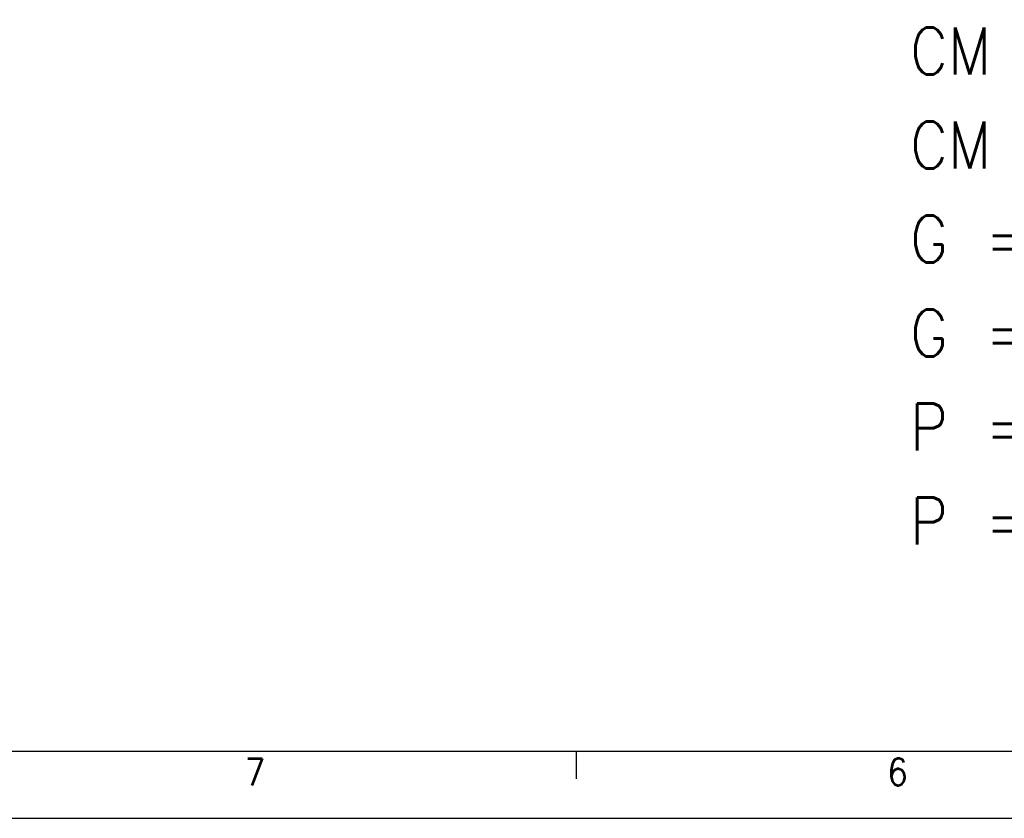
# Model space of a CAD drawing. Header units: millimetres. Extents: x -235 to 2016, y -109 to 485.
# Tile 13 of 54: x 271 to 344, y -109 to -50. Entities that reach past the tile are written whole.
import ezdxf

# ---------------------------------------------------------------- set-up
doc = ezdxf.new("R2010")
doc.units = ezdxf.units.MM
doc.layers.add('1', color=7, linetype='Continuous')
doc.styles.add('CONVERTER_11', font='txt.shx', dxfattribs={"width": 0.9})

# ---------------------------------------------------------------- blocks, each defined once
blk = doc.blocks.new('A', base_point=(271.08, 214.12))
at = {"layer": '1', "color": 2, "insert": (337.018, -89.994), "char_height": 3.5, "attachment_point": 7, "line_spacing_factor": 1.20048, "style": 'CONVERTER_11'}
blk.add_mtext('CM = Curso medición\\PCM = Measuring length\\PG = Guía máquina\\PG = Machine guideway\\PP = Posición absoluta\\PP = Absolute position', dxfattribs=at)
blk = doc.blocks.new('Marco_a1', base_point=(184.814, 187.78))
at = {"layer": '1', "color": 7, "linetype": 'Continuous'}
blk.add_line((-215.186, -104.22), (599.814, -104.22), dxfattribs=at)
at = {"layer": '1', "color": 2, "linetype": 'Continuous'}
for p, q in [((312.167, -104.267), (312.167, -106.267)), ((-235.186, -109.22), (604.814, -109.22))]:
    blk.add_line(p, q, dxfattribs=at)
at = {"layer": '1', "color": 2, "char_height": 2, "attachment_point": 4, "line_spacing_factor": 1.20048, "style": 'CONVERTER_11'}
for s, insert in [('7', (287.472, -105.767)), ('6', (335.325, -105.767))]:
    blk.add_mtext(s, dxfattribs=dict(at, insert=insert))
blk = doc.blocks.new('Top', base_point=(184.814, 187.78))
blk.add_blockref('Marco_a1', (184.814, 187.78))
blk = doc.blocks.new('_dummy_frame__64', base_point=(-235.186, -174.573))
blk.add_blockref('Top', (184.814, 187.78))
blk = doc.blocks.new('_dummy_frame__65', base_point=(-346.5, -309.513))
at = {"layer": '1'}
blk.add_blockref('_dummy_frame__64', (-235.186, -174.573), dxfattribs=at)

msp = doc.modelspace()

# ---------------------------------------------------------------- block references
msp.add_blockref('A', (271.08, 214.12))
at = {"layer": '1'}
msp.add_blockref('_dummy_frame__65', (-346.5, -309.513), dxfattribs=at)

doc.saveas('drawing.dxf')
